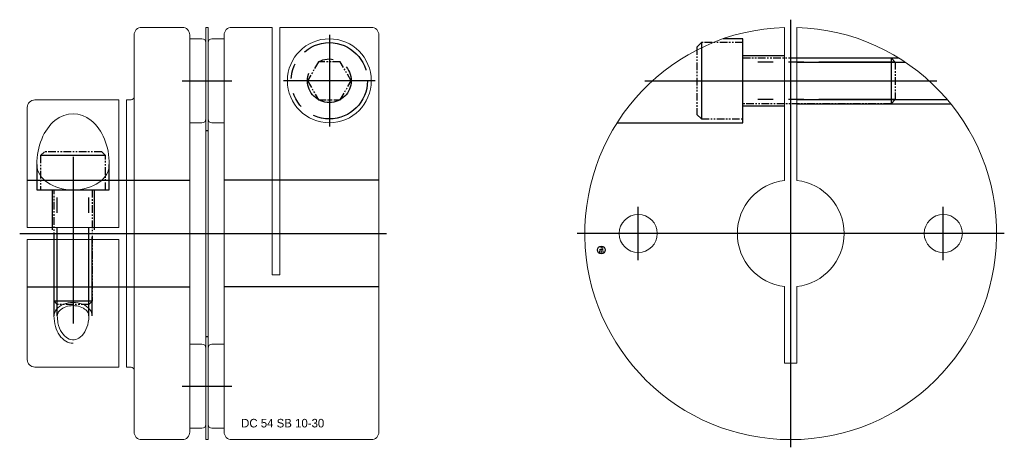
# Model space of a CAD drawing. Extents: x -104 to 107, y -28 to 28.
# Tile 2 of 2: x -22 to 107, y -28 to 28. Entities that reach past the tile are written whole.
import ezdxf
from ezdxf.enums import TextEntityAlignment as Align

# ---------------------------------------------------------------- set-up
doc = ezdxf.new("R2010")
doc.units = 0
doc.header["$LTSCALE"] = 8
for name, pattern in [('CENTER', [50.8, 31.75, -6.35, 6.35, -6.35]), ('HIDDEN', [9.525, 6.35, -3.175]), ('PHANTOM', [2.5, 1.25, -0.25, 0.25, -0.25, 0.25, -0.25])]:
    doc.linetypes.add(name, pattern=pattern)
doc.layers.get('0').update_dxf_attribs({"linetype": 'CONTINUOUS', "lineweight": 18})
for name, color, linetype in [('BOM', 6, 'CONTINUOUS'), ('CENTER', 1, 'CENTER'), ('HIDDEN', 2, 'HIDDEN'), ('PHANTOM', 6, 'PHANTOM')]:
    doc.layers.add(name, color=color, linetype=linetype)
doc.layers.add('THIN', color=3, linetype='CONTINUOUS', lineweight=5)
doc.styles.add('ADESK1', font='romans')

# ---------------------------------------------------------------- blocks, each defined once
blk = doc.blocks.new('MCLBM2')
blk.add_circle((0, 0), 0.5)
at = {"style": 'ADESK1'}
blk.add_text('BM', height=0.5, dxfattribs=at).set_placement((0, 0), align=Align.MIDDLE)
at = {"style": 'ADESK1', "flags": 1}
for tag, p in [('NAME', (0, -1)), ('SPEC', (0, -3)), ('ENAME', (0, -2)), ('MATERIAL', (0, -4)), ('QTY', (0, -5)), ('WEIGHT', (0, -6)), ('PRICE', (0, -7)), ('REMARK', (0, -8)), ('USER1', (0, -9)), ('USER2', (0, -10)), ('USER3', (0, -11)), ('USER4', (0, -12)), ('USER5', (0, -13)), ('USER6', (0, -14))]:
    blk.add_attdef(tag, p, '', height=0.5, dxfattribs=at)

msp = doc.modelspace()

# ---------------------------------------------------------------- linework, layer by layer
for p, q in [((-7.3, 26), (-7.3, -26)), ((-1, 27), (-6.3, 27)), ((0, 26), (0, -26)), ((2.1, 27), (2.4, 27)), ((2.1, -27), (2.1, 27)), ((2.4, 27), (2.4, -27)), ((4.5, 26), (4.5, -26)), ((10.8, 27), (5.5, 27)), ((10.8, -5.4), (10.8, 27)), ((23.8, 27), (11.8, 27)), ((11.8, 27), (11.8, -5.4)), ((24.8, -26), (24.8, 26)), ((78, 26.99), (78, 6.95)), ((79.6, 6.95), (79.6, 26.99)), ((0, 25.5), (1.6, 25.5)), ((0, 14.5), (0, 25.5)), ((2.1, 25), (2.1, 15)), ((-20.3, 17.5), (-9.3, 17.5)), ((-9.3, 17.5), (-9.3, 0.8)), ((-8.3, 17.5), (-8.3, -17.5)), ((-8.3, 17.5), (-7.7, 17.5)), ((-21.3, 16.5), (-21.3, 0.8)), ((1.6, 14.5), (0, 14.5)), ((-21.3, 0.8), (-9.3, 0.8)), ((-21.3, -0.8), (-9.3, -0.8)), ((-21.3, -16.5), (-21.3, -0.8)), ((-9.3, -17.5), (-9.3, -0.8)), ((11.8, -5.4), (10.8, -5.4)), ((2.4, -25), (2.4, -15)), ((2.9, -14.5), (4.5, -14.5)), ((4.5, -14.5), (4.5, -25.5)), ((-20.3, -17.5), (-9.3, -17.5)), ((-8.3, -17.5), (-7.7, -17.5)), ((4.5, -25.5), (2.9, -25.5)), ((-1, -27), (-6.3, -27)), ((2.4, -27), (2.1, -27)), ((5.5, -27), (23.8, -27))]:
    msp.add_line(p, q)
at = {"extrusion": (1.22461e-16, -2.99932e-32, -1)}
for p, q in [((2.4, 25), (2.4, 15)), ((4.5, 25.5), (2.9, 25.5)), ((4.5, 14.5), (4.5, 25.5)), ((2.9, 14.5), (4.5, 14.5))]:
    msp.add_line(p, q, dxfattribs=at)
at = {"extrusion": (-2.99932e-32, -1.22461e-16, -1)}
for p, q in [((1.6, -14.5), (0, -14.5)), ((0, -14.5), (0, -25.5)), ((2.1, -25), (2.1, -15)), ((0, -25.5), (1.6, -25.5))]:
    msp.add_line(p, q, dxfattribs=at)
msp.add_lwpolyline([(78, -6.95), (78, -17), (79.6, -17), (79.6, -6.95)])
for centre, radius in [((18.3, 20), 5.5), ((58.8, 0), 2.5), ((98.8, 0), 2.5)]:
    msp.add_circle(centre, radius)
for centre, radius, start, end in [((-6.3, 26), 1, 90, 180), ((-1, 26), 1, 0, 90), ((5.5, 26), 1, 90, 180), ((23.8, 26), 1, 0, 90), ((78.8, 0), 27, 91.6979, 88.3021), ((1.6, 25), 0.5, 0, 90), ((-20.3, 16.5), 1, 90, 180), ((-7.7, 17.9), 0.4, 270, 0), ((1.6, 15), 0.5, 270, 0), ((78.8, 0), 7, 96.5624, 263.4376), ((78.8, 0), 7, 276.5624, 83.4376), ((2.9, -15), 0.5, 90, 180), ((-20.3, -16.5), 1, 180, 270), ((-7.7, -17.9), 0.4, 0, 90), ((2.9, -25), 0.5, 180, 270), ((-6.3, -26), 1, 180, 270), ((-1, -26), 1, 270, 0), ((5.5, -26), 1, 180, 270), ((23.8, -26), 1, 270, 0)]:
    msp.add_arc(centre, radius, start, end)
at = {"extrusion": (1.22461e-16, -2.99932e-32, -1)}
for centre, start, end in [((-2.9, 25), 0, 90), ((-2.9, 15), 270, 0)]:
    msp.add_arc(centre, 0.5, start, end, dxfattribs=at)
at = {"extrusion": (-2.99932e-32, -1.22461e-16, -1)}
for centre, start, end in [((-1.6, -15), 90, 180), ((-1.6, -25), 180, 270)]:
    msp.add_arc(centre, 0.5, start, end, dxfattribs=at)
at = {"ltscale": 0.1}
for major_axis, ratio, start_param, end_param in [((0, 6.66), 0.713187, 4.712389, 7.853982), ((4.75, 0), 0.701078, 3.141593, 6.283185)]:
    msp.add_ellipse((-15.3, 9.03), major_axis=major_axis, ratio=ratio, start_param=start_param, end_param=end_param, dxfattribs=at)
for points, knots in [([(-13.23, -10.8), (-13.23, -10.62), (-13.29, -10.44), (-13.53, -10.09), (-13.71, -9.92), (-14.2, -9.64), (-14.5, -9.54), (-15.13, -9.43), (-15.47, -9.43), (-16.11, -9.54), (-16.4, -9.64), (-16.89, -9.92), (-17.08, -10.09), (-17.31, -10.44), (-17.37, -10.62), (-17.37, -10.8)], [0, 0, 0, 0, 0.448997, 0.448997, 0.897993, 0.897993, 1.34699, 1.34699, 1.795986, 1.795986, 2.244983, 2.244983, 2.693979, 2.693979, 3.141593, 3.141593, 3.141593, 3.141593]), ([(-17.37, -10.8), (-17.37, -11.1), (-17.34, -11.41), (-17.18, -12.18), (-17.01, -12.61), (-16.56, -13.31), (-16.29, -13.57), (-15.73, -13.89), (-15.44, -13.95), (-14.87, -13.89), (-14.59, -13.77), (-14.05, -13.32), (-13.8, -12.99), (-13.43, -12.19), (-13.3, -11.72), (-13.24, -11.09), (-13.23, -10.94), (-13.23, -10.8)], [1.570796, 1.570796, 1.570796, 1.570796, 1.854146, 1.854146, 2.308245, 2.308245, 2.762344, 2.762344, 3.216444, 3.216444, 3.670543, 3.670543, 4.124642, 4.124642, 4.578741, 4.578741, 4.712389, 4.712389, 4.712389, 4.712389])]:
    msp.add_open_spline(points, degree=3, knots=knots, dxfattribs=at)
at = {"layer": 'CENTER'}
for p, q in [((78.8, -28), (78.8, 28)), ((18.3, 26), (18.3, 14)), ((-1, 20), (5.5, 20)), ((24.3, 20), (12.3, 20)), ((59.66, 20), (97.94, 20)), ((-15.3, 10.03), (-15.3, -11.8)), ((58.8, -3.5), (58.8, 3.5)), ((98.8, -3.5), (98.8, 3.5)), ((-22.3, 0), (25.8, 0)), ((106.8, 0), (50.8, 0)), ((62.3, 0), (55.3, 0)), ((102.3, 0), (95.3, 0))]:
    msp.add_line(p, q, dxfattribs=at)
at = {"layer": 'CENTER', "extrusion": (-2.99932e-32, -1.22461e-16, -1)}
msp.add_line((-1, -20), (5.5, -20), dxfattribs=at)
at = {"layer": 'HIDDEN'}
for p, q in [((72.5, 23.3), (78, 23.3)), ((79.6, 23), (92.94, 23)), ((79.6, 22.46), (93.79, 22.46)), ((79.6, 17.54), (99.33, 17.54)), ((79.6, 17), (99.78, 17)), ((72.5, 16.7), (78, 16.7)), ((2.1, 13.5), (2.4, 13.5)), ((-20.05, 9.03), (-20.05, 5.7)), ((-10.55, 5.7), (-10.55, 9.03)), ((-21.3, 7), (0, 7)), ((24.8, 7), (4.5, 7)), ((-20.05, 5.7), (-10.55, 5.7)), ((-18.05, 5.7), (-18.05, 0.5)), ((-12.55, 5.7), (-12.55, 0.5)), ((-17.8, -10.8), (-17.8, -0.5)), ((-17.37, -10.8), (-17.37, -0.5)), ((-13.23, -10.8), (-13.23, -0.5)), ((-12.8, -10.8), (-12.8, -0.5))]:
    msp.add_line(p, q, dxfattribs=at)
at = {"layer": 'HIDDEN', "extrusion": (-2.99932e-32, -1.22461e-16, -1)}
for p, q in [((-21.3, -7), (0, -7)), ((24.8, -7), (4.5, -7)), ((2.1, -13.5), (2.4, -13.5))]:
    msp.add_line(p, q, dxfattribs=at)
at = {"layer": 'HIDDEN'}
msp.add_lwpolyline([(56.02, 14.5), (72.5, 14.5), (72.5, 25.5), (69.93, 25.5)], dxfattribs=at)
at = {"layer": 'PHANTOM'}
for p, q in [((67.1, 25), (67.1, 15)), ((92.5, 22.46), (72.5, 22.46)), ((91.96, 23), (91.96, 17)), ((92.5, 17.54), (72.5, 17.54)), ((-11.05, 10.2), (-19.55, 10.2)), ((-17.37, -9.3), (-17.37, 5.7)), ((-13.23, -9.3), (-13.23, 5.7)), ((-12.8, -8.87), (-17.8, -8.87))]:
    msp.add_line(p, q, dxfattribs=at)
at = {"layer": 'PHANTOM', "ltscale": 0.1}
for points in [[(72.5, 25), (67.1, 25), (66.5, 24.4), (66.5, 15.6), (67.1, 15), (72.5, 15)], [(21.16, 20), (19.73, 22.48), (16.87, 22.48), (15.44, 20), (16.87, 17.52), (19.73, 17.52)], [(-11.05, 5.7), (-11.05, 10.2), (-11.55, 10.7), (-19.05, 10.7), (-19.55, 10.2), (-19.55, 5.7)]]:
    msp.add_lwpolyline(points, close=True, dxfattribs=at)
for points in [[(72.5, 23), (91.96, 23), (92.5, 22.46), (92.5, 17.54), (91.96, 17), (72.5, 17)], [(-12.8, 5.7), (-12.8, -8.87), (-13.23, -9.3), (-17.37, -9.3), (-17.8, -8.87), (-17.8, 5.7)]]:
    msp.add_lwpolyline(points, dxfattribs=at)
at = {"layer": 'PHANTOM'}
for radius in [5, 2.86]:
    msp.add_circle((18.3, 20), radius, dxfattribs=at)
at = {"layer": 'THIN', "ltscale": 0.1}
for major_axis, ratio, start_param in [((2.5, 0), 0.713004, 0), ((0, 3.57), 0.701259, 1.570796)]:
    msp.add_ellipse((-15.3, -10.8), major_axis=major_axis, ratio=ratio, start_param=start_param, end_param=3.141593, dxfattribs=at)

# ---------------------------------------------------------------- block references
at = {"layer": 'BOM', "rotation": 90}
msp.add_blockref('MCLBM2', (53.96, -2.16), dxfattribs=at)

# ---------------------------------------------------------------- texts
at = {"ltscale": 0.6, "insert": (6.73, -24.28), "char_height": 1.1197, "attachment_point": 1}
msp.add_mtext('DC 54 SB 10-30', dxfattribs=at)

doc.saveas('drawing.dxf')
